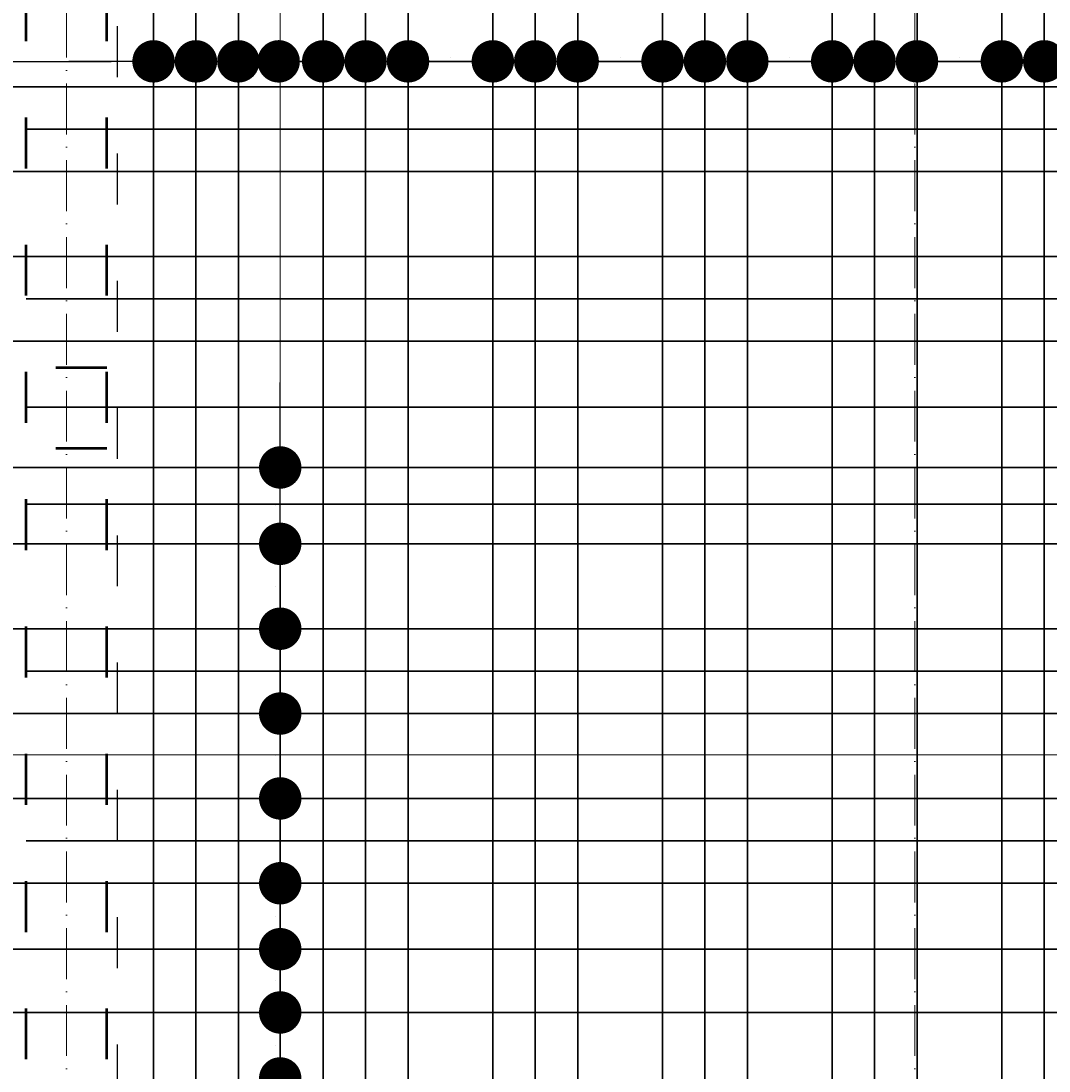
# Model space of a CAD drawing. Header units: millimetres. Extents: x 295948 to 312016, y 6878 to 18016.
# Tile 76 of 252: x 302030 to 302272, y 14424 to 14672. Entities that reach past the tile are written whole.
import ezdxf

# ---------------------------------------------------------------- set-up
doc = ezdxf.new("R2010")
doc.units = ezdxf.units.MM
doc.linetypes.add('ACAD_ISO03W100', pattern=[30, 12, -18])
doc.linetypes.add('ACAD_ISO10W100', pattern=[18, 12, -3, 0, -3])
for name, color, linetype, lineweight in [('konstrukcja wymiary', 1, 'Continuous', 13), ('osie', 5, 'ACAD_ISO10W100', 13), ('zbrojenie', 4, 'Continuous', 50), ('zbrojenie płyty', 141, 'Continuous', 35)]:
    doc.layers.add(name, color=color, linetype=linetype, lineweight=lineweight)
doc.layers.add('przerywane', color=6, linetype='ACAD_ISO03W100')
doc.styles.add('KONSTRUKCJA', font='romand.shx', dxfattribs={"oblique": 10})
doc.styles.get("Standard").update_dxf_attribs({"font": 'romand.shx', "oblique": 10})
doc.dimstyles.new('150', dxfattribs={"dimtxt": 10, "dimasz": 7, "dimexe": 1.25, "dimexo": 0.625, "dimgap": 3, "dimtad": 1, "dimdec": 0, "dimrnd": 0.5, "dimtxsty": 'KONSTRUKCJA', "dimblk": 'ARCHTICK', "dimcen": 2.5, "dimadec": 0, "dimazin": 0, "dimtfac": 1, "dimtdec": 0, "dimtix": 1, "dimtmove": 0, "dimatfit": 3, "dimfxl": 4, "dimfxlon": 1, "dimarcsym": 0})
doc.dimstyles.new('kropki', dxfattribs={"dimtxt": 0.001, "dimasz": 10, "dimexe": 1.25, "dimexo": 0.625, "dimgap": 1, "dimtad": 1, "dimtxsty": 'Standard', "dimblk": 'DOT', "dimcen": 2.5, "dimadec": 0, "dimazin": 0, "dimtfac": 1, "dimtmove": 0, "dimatfit": 3, "dimfxl": 1, "dimfxlon": 1, "dimarcsym": 0})

# ---------------------------------------------------------------- blocks, each defined once
blk = doc.blocks.new('_ArchTick')
at = {"color": 0, "linetype": 'ByBlock', "lineweight": 13, "const_width": 0.15}
blk.add_lwpolyline([(-0.5, -0.5), (0.5, 0.5)], dxfattribs=at)
blk = doc.blocks.new('*D107')
at = {"layer": 'Defpoints', "color": 0, "transparency": 16777216}
for p in [(302484.44, 14841.47), (301796.44, 14592.3), (302484.44, 14465.3)]:
    blk.add_point(p, dxfattribs=at)
at = {"layer": 'konstrukcja wymiary', "color": 0, "lineweight": -2, "transparency": 16777216}
for p, q in [((301796.44, 14837.47), (301796.44, 14842.72)), ((301796.44, 14841.47), (302484.44, 14841.47)), ((302484.44, 14837.47), (302484.44, 14842.72))]:
    blk.add_line(p, q, dxfattribs=at)
at = {"layer": 'konstrukcja wymiary', "color": 0, "lineweight": -2, "transparency": 16777216, "xscale": 7, "yscale": 7, "zscale": 7, "rotation": 180}
blk.add_blockref('_ArchTick', (301796.44, 14841.47), dxfattribs=at)
at = {"layer": 'konstrukcja wymiary', "color": 0, "lineweight": -2, "transparency": 16777216, "xscale": 7, "yscale": 7, "zscale": 7}
blk.add_blockref('_ArchTick', (302484.44, 14841.47), dxfattribs=at)
at = {"layer": 'konstrukcja wymiary', "color": 0, "transparency": 16777216, "insert": (302140.44, 14849.47), "char_height": 10, "attachment_point": 5, "style": 'KONSTRUKCJA'}
blk.add_mtext('688', dxfattribs=at)
blk = doc.blocks.new('_Dot')
at = {"color": 0, "linetype": 'ByBlock', "lineweight": -2}
blk.add_line((-0.5, 0), (-1, 0), dxfattribs=at)
at = {"color": 0, "linetype": 'ByBlock', "const_width": 0.5}
blk.add_lwpolyline([(-0.25, 0, 1), (0.25, 0, 1)], format="xyb", close=True, dxfattribs=at)
blk = doc.blocks.new('*D222')
at = {"layer": 'Defpoints', "color": 0, "transparency": 16777216}
for p in [(302090.81, 14422.3), (302100.94, 14422.3), (302100.94, 14402.3)]:
    blk.add_point(p, dxfattribs=at)
at = {"layer": 'konstrukcja wymiary', "color": 0, "lineweight": -2, "transparency": 16777216}
for p, q in [((302090.81, 14432.3), (302090.81, 14442.3)), ((302091.81, 14422.3), (302089.56, 14422.3)), ((302090.81, 14402.3), (302090.81, 14422.3)), ((302091.81, 14402.3), (302089.56, 14402.3)), ((302090.81, 14392.3), (302090.81, 14382.3))]:
    blk.add_line(p, q, dxfattribs=at)
at = {"layer": 'konstrukcja wymiary', "color": 0, "lineweight": -2, "transparency": 16777216, "xscale": 10, "yscale": 10, "zscale": 10}
for p, rotation in [((302090.81, 14422.3), 270), ((302090.81, 14402.3), 90)]:
    blk.add_blockref('_Dot', p, dxfattribs=dict(at, rotation=rotation))
at = {"layer": 'konstrukcja wymiary', "color": 0, "transparency": 16777216, "insert": (302089.81, 14412.3), "char_height": 0.001, "attachment_point": 5, "rotation": 90}
blk.add_mtext('20', dxfattribs=at)
blk = doc.blocks.new('*D223')
at = {"layer": 'Defpoints', "color": 0, "transparency": 16777216}
for p in [(302090.81, 14437.85), (302100.94, 14437.85), (302100.94, 14422.3)]:
    blk.add_point(p, dxfattribs=at)
at = {"layer": 'konstrukcja wymiary', "color": 0, "lineweight": -2, "transparency": 16777216}
for p, q in [((302090.81, 14447.85), (302090.81, 14457.85)), ((302091.81, 14437.85), (302089.56, 14437.85)), ((302090.81, 14422.3), (302090.81, 14437.85)), ((302091.81, 14422.3), (302089.56, 14422.3)), ((302090.81, 14412.3), (302090.81, 14402.3))]:
    blk.add_line(p, q, dxfattribs=at)
at = {"layer": 'konstrukcja wymiary', "color": 0, "lineweight": -2, "transparency": 16777216, "xscale": 10, "yscale": 10, "zscale": 10}
for p, rotation in [((302090.81, 14437.85), 270), ((302090.81, 14422.3), 90)]:
    blk.add_blockref('_Dot', p, dxfattribs=dict(at, rotation=rotation))
at = {"layer": 'konstrukcja wymiary', "color": 0, "transparency": 16777216, "insert": (302089.81, 14430.08), "char_height": 0.001, "attachment_point": 5, "rotation": 90}
blk.add_mtext('15,54', dxfattribs=at)
blk = doc.blocks.new('*D224')
at = {"layer": 'Defpoints', "color": 0, "transparency": 16777216}
for p in [(302090.81, 14452.76), (302100.94, 14452.76), (302100.94, 14437.85)]:
    blk.add_point(p, dxfattribs=at)
at = {"layer": 'konstrukcja wymiary', "color": 0, "lineweight": -2, "transparency": 16777216}
for p, q in [((302090.81, 14462.76), (302090.81, 14472.76)), ((302091.81, 14452.76), (302089.56, 14452.76)), ((302090.81, 14437.85), (302090.81, 14452.76)), ((302091.81, 14437.85), (302089.56, 14437.85)), ((302090.81, 14427.85), (302090.81, 14417.85))]:
    blk.add_line(p, q, dxfattribs=at)
at = {"layer": 'konstrukcja wymiary', "color": 0, "lineweight": -2, "transparency": 16777216, "xscale": 10, "yscale": 10, "zscale": 10}
for p, rotation in [((302090.81, 14452.76), 270), ((302090.81, 14437.85), 90)]:
    blk.add_blockref('_Dot', p, dxfattribs=dict(at, rotation=rotation))
at = {"layer": 'konstrukcja wymiary', "color": 0, "transparency": 16777216, "insert": (302089.81, 14445.3), "char_height": 0.001, "attachment_point": 5, "rotation": 90}
blk.add_mtext('14,91', dxfattribs=at)
blk = doc.blocks.new('*D225')
at = {"layer": 'Defpoints', "color": 0, "transparency": 16777216}
for p in [(302090.81, 14468.3), (302100.94, 14468.3), (302100.94, 14452.76)]:
    blk.add_point(p, dxfattribs=at)
at = {"layer": 'konstrukcja wymiary', "color": 0, "lineweight": -2, "transparency": 16777216}
for p, q in [((302090.81, 14478.3), (302090.81, 14488.3)), ((302091.81, 14468.3), (302089.56, 14468.3)), ((302090.81, 14452.76), (302090.81, 14468.3)), ((302091.81, 14452.76), (302089.56, 14452.76)), ((302090.81, 14442.76), (302090.81, 14432.76))]:
    blk.add_line(p, q, dxfattribs=at)
at = {"layer": 'konstrukcja wymiary', "color": 0, "lineweight": -2, "transparency": 16777216, "xscale": 10, "yscale": 10, "zscale": 10}
for p, rotation in [((302090.81, 14468.3), 270), ((302090.81, 14452.76), 90)]:
    blk.add_blockref('_Dot', p, dxfattribs=dict(at, rotation=rotation))
at = {"layer": 'konstrukcja wymiary', "color": 0, "transparency": 16777216, "insert": (302089.81, 14460.53), "char_height": 0.001, "attachment_point": 5, "rotation": 90}
blk.add_mtext('15,54', dxfattribs=at)
blk = doc.blocks.new('*D226')
at = {"layer": 'Defpoints', "color": 0, "transparency": 16777216}
for p in [(302090.81, 14488.3), (302100.94, 14488.3), (302100.94, 14468.3)]:
    blk.add_point(p, dxfattribs=at)
at = {"layer": 'konstrukcja wymiary', "color": 0, "lineweight": -2, "transparency": 16777216}
for p, q in [((302090.81, 14498.3), (302090.81, 14508.3)), ((302091.81, 14488.3), (302089.56, 14488.3)), ((302090.81, 14468.3), (302090.81, 14488.3)), ((302091.81, 14468.3), (302089.56, 14468.3)), ((302090.81, 14458.3), (302090.81, 14448.3))]:
    blk.add_line(p, q, dxfattribs=at)
at = {"layer": 'konstrukcja wymiary', "color": 0, "lineweight": -2, "transparency": 16777216, "xscale": 10, "yscale": 10, "zscale": 10}
for p, rotation in [((302090.81, 14488.3), 270), ((302090.81, 14468.3), 90)]:
    blk.add_blockref('_Dot', p, dxfattribs=dict(at, rotation=rotation))
at = {"layer": 'konstrukcja wymiary', "color": 0, "transparency": 16777216, "insert": (302089.81, 14478.3), "char_height": 0.001, "attachment_point": 5, "rotation": 90}
blk.add_mtext('20', dxfattribs=at)
blk = doc.blocks.new('*D227')
at = {"layer": 'Defpoints', "color": 0, "transparency": 16777216}
for p in [(302090.81, 14508.3), (302100.94, 14508.3), (302100.94, 14488.3)]:
    blk.add_point(p, dxfattribs=at)
at = {"layer": 'konstrukcja wymiary', "color": 0, "lineweight": -2, "transparency": 16777216}
for p, q in [((302090.81, 14518.3), (302090.81, 14528.3)), ((302091.81, 14508.3), (302089.56, 14508.3)), ((302090.81, 14488.3), (302090.81, 14508.3)), ((302091.81, 14488.3), (302089.56, 14488.3)), ((302090.81, 14478.3), (302090.81, 14468.3))]:
    blk.add_line(p, q, dxfattribs=at)
at = {"layer": 'konstrukcja wymiary', "color": 0, "lineweight": -2, "transparency": 16777216, "xscale": 10, "yscale": 10, "zscale": 10}
for p, rotation in [((302090.81, 14508.3), 270), ((302090.81, 14488.3), 90)]:
    blk.add_blockref('_Dot', p, dxfattribs=dict(at, rotation=rotation))
at = {"layer": 'konstrukcja wymiary', "color": 0, "transparency": 16777216, "insert": (302089.81, 14498.3), "char_height": 0.001, "attachment_point": 5, "rotation": 90}
blk.add_mtext('20', dxfattribs=at)
blk = doc.blocks.new('*D228')
at = {"layer": 'Defpoints', "color": 0, "transparency": 16777216}
for p in [(302090.81, 14528.3), (302100.94, 14528.3), (302100.94, 14508.3)]:
    blk.add_point(p, dxfattribs=at)
at = {"layer": 'konstrukcja wymiary', "color": 0, "lineweight": -2, "transparency": 16777216}
for p, q in [((302090.81, 14538.3), (302090.81, 14548.3)), ((302091.81, 14528.3), (302089.56, 14528.3)), ((302090.81, 14508.3), (302090.81, 14528.3)), ((302091.81, 14508.3), (302089.56, 14508.3)), ((302090.81, 14498.3), (302090.81, 14488.3))]:
    blk.add_line(p, q, dxfattribs=at)
at = {"layer": 'konstrukcja wymiary', "color": 0, "lineweight": -2, "transparency": 16777216, "xscale": 10, "yscale": 10, "zscale": 10}
for p, rotation in [((302090.81, 14528.3), 270), ((302090.81, 14508.3), 90)]:
    blk.add_blockref('_Dot', p, dxfattribs=dict(at, rotation=rotation))
at = {"layer": 'konstrukcja wymiary', "color": 0, "transparency": 16777216, "insert": (302089.81, 14518.3), "char_height": 0.001, "attachment_point": 5, "rotation": 90}
blk.add_mtext('20', dxfattribs=at)
blk = doc.blocks.new('*D229')
at = {"layer": 'Defpoints', "color": 0, "transparency": 16777216}
for p in [(302090.81, 14548.3), (302100.94, 14548.3), (302100.94, 14528.3)]:
    blk.add_point(p, dxfattribs=at)
at = {"layer": 'konstrukcja wymiary', "color": 0, "lineweight": -2, "transparency": 16777216}
for p, q in [((302090.81, 14558.3), (302090.81, 14568.3)), ((302091.81, 14548.3), (302089.56, 14548.3)), ((302090.81, 14528.3), (302090.81, 14548.3)), ((302091.81, 14528.3), (302089.56, 14528.3)), ((302090.81, 14518.3), (302090.81, 14508.3))]:
    blk.add_line(p, q, dxfattribs=at)
at = {"layer": 'konstrukcja wymiary', "color": 0, "lineweight": -2, "transparency": 16777216, "xscale": 10, "yscale": 10, "zscale": 10}
for p, rotation in [((302090.81, 14548.3), 270), ((302090.81, 14528.3), 90)]:
    blk.add_blockref('_Dot', p, dxfattribs=dict(at, rotation=rotation))
at = {"layer": 'konstrukcja wymiary', "color": 0, "transparency": 16777216, "insert": (302089.81, 14538.3), "char_height": 0.001, "attachment_point": 5, "rotation": 90}
blk.add_mtext('20', dxfattribs=at)
blk = doc.blocks.new('*D230')
at = {"layer": 'Defpoints', "color": 0, "transparency": 16777216}
for p in [(302090.81, 14566.3), (302100.94, 14566.3), (302100.94, 14548.3)]:
    blk.add_point(p, dxfattribs=at)
at = {"layer": 'konstrukcja wymiary', "color": 0, "lineweight": -2, "transparency": 16777216}
for p, q in [((302090.81, 14576.3), (302090.81, 14586.3)), ((302091.81, 14566.3), (302089.56, 14566.3)), ((302090.81, 14548.3), (302090.81, 14566.3)), ((302091.81, 14548.3), (302089.56, 14548.3)), ((302090.81, 14538.3), (302090.81, 14528.3))]:
    blk.add_line(p, q, dxfattribs=at)
at = {"layer": 'konstrukcja wymiary', "color": 0, "lineweight": -2, "transparency": 16777216, "xscale": 10, "yscale": 10, "zscale": 10}
for p, rotation in [((302090.81, 14566.3), 270), ((302090.81, 14548.3), 90)]:
    blk.add_blockref('_Dot', p, dxfattribs=dict(at, rotation=rotation))
at = {"layer": 'konstrukcja wymiary', "color": 0, "transparency": 16777216, "insert": (302089.81, 14557.3), "char_height": 0.001, "attachment_point": 5, "rotation": 90}
blk.add_mtext('18', dxfattribs=at)
blk = doc.blocks.new('*D277')
at = {"layer": 'Defpoints', "color": 0, "transparency": 16777216}
for p in [(302060.94, 14662.02), (301500.94, 14648.3), (302060.94, 14580.53)]:
    blk.add_point(p, dxfattribs=at)
at = {"layer": 'konstrukcja wymiary', "color": 0, "lineweight": -2, "transparency": 16777216}
for p, q in [((301500.94, 14661.02), (301500.94, 14663.27)), ((302060.94, 14661.02), (302060.94, 14663.27)), ((301510.94, 14662.02), (302050.94, 14662.02))]:
    blk.add_line(p, q, dxfattribs=at)
at = {"layer": 'konstrukcja wymiary', "color": 0, "lineweight": -2, "transparency": 16777216, "xscale": 10, "yscale": 10, "zscale": 10, "rotation": 180}
blk.add_blockref('_Dot', (301500.94, 14662.02), dxfattribs=at)
at = {"layer": 'konstrukcja wymiary', "color": 0, "lineweight": -2, "transparency": 16777216, "xscale": 10, "yscale": 10, "zscale": 10}
blk.add_blockref('_Dot', (302060.94, 14662.02), dxfattribs=at)
at = {"layer": 'konstrukcja wymiary', "color": 0, "transparency": 16777216, "insert": (301780.94, 14663.02), "char_height": 0.001, "attachment_point": 5}
blk.add_mtext('560', dxfattribs=at)
blk = doc.blocks.new('*D278')
at = {"layer": 'Defpoints', "color": 0, "transparency": 16777216}
for p in [(302070.94, 14662.02), (302060.94, 14580.53), (302070.94, 14580.53)]:
    blk.add_point(p, dxfattribs=at)
at = {"layer": 'konstrukcja wymiary', "color": 0, "lineweight": -2, "transparency": 16777216}
for p, q in [((302060.94, 14661.02), (302060.94, 14663.27)), ((302070.94, 14661.02), (302070.94, 14663.27)), ((302050.94, 14662.02), (302040.94, 14662.02)), ((302060.94, 14662.02), (302070.94, 14662.02)), ((302080.94, 14662.02), (302090.94, 14662.02))]:
    blk.add_line(p, q, dxfattribs=at)
at = {"layer": 'konstrukcja wymiary', "color": 0, "lineweight": -2, "transparency": 16777216, "xscale": 10, "yscale": 10, "zscale": 10}
blk.add_blockref('_Dot', (302060.94, 14662.02), dxfattribs=at)
at = {"layer": 'konstrukcja wymiary', "color": 0, "lineweight": -2, "transparency": 16777216, "xscale": 10, "yscale": 10, "zscale": 10, "rotation": 180}
blk.add_blockref('_Dot', (302070.94, 14662.02), dxfattribs=at)
at = {"layer": 'konstrukcja wymiary', "color": 0, "transparency": 16777216, "insert": (302065.94, 14663.02), "char_height": 0.001, "attachment_point": 5}
blk.add_mtext('10', dxfattribs=at)
blk = doc.blocks.new('*D279')
at = {"layer": 'Defpoints', "color": 0, "transparency": 16777216}
for p in [(302080.94, 14662.02), (302070.94, 14580.53), (302080.94, 14580.53)]:
    blk.add_point(p, dxfattribs=at)
at = {"layer": 'konstrukcja wymiary', "color": 0, "lineweight": -2, "transparency": 16777216}
for p, q in [((302070.94, 14661.02), (302070.94, 14663.27)), ((302080.94, 14661.02), (302080.94, 14663.27)), ((302060.94, 14662.02), (302050.94, 14662.02)), ((302070.94, 14662.02), (302080.94, 14662.02)), ((302090.94, 14662.02), (302100.94, 14662.02))]:
    blk.add_line(p, q, dxfattribs=at)
at = {"layer": 'konstrukcja wymiary', "color": 0, "lineweight": -2, "transparency": 16777216, "xscale": 10, "yscale": 10, "zscale": 10}
blk.add_blockref('_Dot', (302070.94, 14662.02), dxfattribs=at)
at = {"layer": 'konstrukcja wymiary', "color": 0, "lineweight": -2, "transparency": 16777216, "xscale": 10, "yscale": 10, "zscale": 10, "rotation": 180}
blk.add_blockref('_Dot', (302080.94, 14662.02), dxfattribs=at)
at = {"layer": 'konstrukcja wymiary', "color": 0, "transparency": 16777216, "insert": (302075.94, 14663.02), "char_height": 0.001, "attachment_point": 5}
blk.add_mtext('10', dxfattribs=at)
blk = doc.blocks.new('*D280')
at = {"layer": 'Defpoints', "color": 0, "transparency": 16777216}
for p in [(302100.94, 14662.02), (302100.94, 14636.05), (302080.94, 14580.53)]:
    blk.add_point(p, dxfattribs=at)
at = {"layer": 'konstrukcja wymiary', "color": 0, "lineweight": -2, "transparency": 16777216}
for p, q in [((302080.94, 14661.02), (302080.94, 14663.27)), ((302100.94, 14661.02), (302100.94, 14663.27)), ((302070.94, 14662.02), (302060.94, 14662.02)), ((302080.94, 14662.02), (302100.94, 14662.02)), ((302110.94, 14662.02), (302120.94, 14662.02))]:
    blk.add_line(p, q, dxfattribs=at)
at = {"layer": 'konstrukcja wymiary', "color": 0, "lineweight": -2, "transparency": 16777216, "xscale": 10, "yscale": 10, "zscale": 10}
blk.add_blockref('_Dot', (302080.94, 14662.02), dxfattribs=at)
at = {"layer": 'konstrukcja wymiary', "color": 0, "lineweight": -2, "transparency": 16777216, "xscale": 10, "yscale": 10, "zscale": 10, "rotation": 180}
blk.add_blockref('_Dot', (302100.94, 14662.02), dxfattribs=at)
at = {"layer": 'konstrukcja wymiary', "color": 0, "transparency": 16777216, "insert": (302090.94, 14663.02), "char_height": 0.001, "attachment_point": 5}
blk.add_mtext('20', dxfattribs=at)
blk = doc.blocks.new('*D281')
at = {"layer": 'Defpoints', "color": 0, "transparency": 16777216}
for p in [(302110.94, 14662.02), (302100.94, 14636.05), (302110.94, 14636.05)]:
    blk.add_point(p, dxfattribs=at)
at = {"layer": 'konstrukcja wymiary', "color": 0, "lineweight": -2, "transparency": 16777216}
for p, q in [((302100.94, 14661.02), (302100.94, 14663.27)), ((302110.94, 14661.02), (302110.94, 14663.27)), ((302090.94, 14662.02), (302080.94, 14662.02)), ((302100.94, 14662.02), (302110.94, 14662.02)), ((302120.94, 14662.02), (302130.94, 14662.02))]:
    blk.add_line(p, q, dxfattribs=at)
at = {"layer": 'konstrukcja wymiary', "color": 0, "lineweight": -2, "transparency": 16777216, "xscale": 10, "yscale": 10, "zscale": 10}
blk.add_blockref('_Dot', (302100.94, 14662.02), dxfattribs=at)
at = {"layer": 'konstrukcja wymiary', "color": 0, "lineweight": -2, "transparency": 16777216, "xscale": 10, "yscale": 10, "zscale": 10, "rotation": 180}
blk.add_blockref('_Dot', (302110.94, 14662.02), dxfattribs=at)
at = {"layer": 'konstrukcja wymiary', "color": 0, "transparency": 16777216, "insert": (302105.94, 14663.02), "char_height": 0.001, "attachment_point": 5}
blk.add_mtext('10', dxfattribs=at)
blk = doc.blocks.new('*D282')
at = {"layer": 'Defpoints', "color": 0, "transparency": 16777216}
for p in [(302120.94, 14662.02), (302110.94, 14636.05), (302120.94, 14636.05)]:
    blk.add_point(p, dxfattribs=at)
at = {"layer": 'konstrukcja wymiary', "color": 0, "lineweight": -2, "transparency": 16777216}
for p, q in [((302110.94, 14661.02), (302110.94, 14663.27)), ((302120.94, 14661.02), (302120.94, 14663.27)), ((302100.94, 14662.02), (302090.94, 14662.02)), ((302110.94, 14662.02), (302120.94, 14662.02)), ((302130.94, 14662.02), (302140.94, 14662.02))]:
    blk.add_line(p, q, dxfattribs=at)
at = {"layer": 'konstrukcja wymiary', "color": 0, "lineweight": -2, "transparency": 16777216, "xscale": 10, "yscale": 10, "zscale": 10}
blk.add_blockref('_Dot', (302110.94, 14662.02), dxfattribs=at)
at = {"layer": 'konstrukcja wymiary', "color": 0, "lineweight": -2, "transparency": 16777216, "xscale": 10, "yscale": 10, "zscale": 10, "rotation": 180}
blk.add_blockref('_Dot', (302120.94, 14662.02), dxfattribs=at)
at = {"layer": 'konstrukcja wymiary', "color": 0, "transparency": 16777216, "insert": (302115.94, 14663.02), "char_height": 0.001, "attachment_point": 5}
blk.add_mtext('10', dxfattribs=at)
blk = doc.blocks.new('*D283')
at = {"layer": 'Defpoints', "color": 0, "transparency": 16777216}
for p in [(302140.94, 14662.02), (302120.94, 14636.05), (302140.94, 14636.05)]:
    blk.add_point(p, dxfattribs=at)
at = {"layer": 'konstrukcja wymiary', "color": 0, "lineweight": -2, "transparency": 16777216}
for p, q in [((302120.94, 14661.02), (302120.94, 14663.27)), ((302140.94, 14661.02), (302140.94, 14663.27)), ((302110.94, 14662.02), (302100.94, 14662.02)), ((302120.94, 14662.02), (302140.94, 14662.02)), ((302150.94, 14662.02), (302160.94, 14662.02))]:
    blk.add_line(p, q, dxfattribs=at)
at = {"layer": 'konstrukcja wymiary', "color": 0, "lineweight": -2, "transparency": 16777216, "xscale": 10, "yscale": 10, "zscale": 10}
blk.add_blockref('_Dot', (302120.94, 14662.02), dxfattribs=at)
at = {"layer": 'konstrukcja wymiary', "color": 0, "lineweight": -2, "transparency": 16777216, "xscale": 10, "yscale": 10, "zscale": 10, "rotation": 180}
blk.add_blockref('_Dot', (302140.94, 14662.02), dxfattribs=at)
at = {"layer": 'konstrukcja wymiary', "color": 0, "transparency": 16777216, "insert": (302130.94, 14663.02), "char_height": 0.001, "attachment_point": 5}
blk.add_mtext('20', dxfattribs=at)
blk = doc.blocks.new('*D284')
at = {"layer": 'Defpoints', "color": 0, "transparency": 16777216}
for p in [(302150.94, 14662.02), (302140.94, 14636.05), (302150.94, 14636.05)]:
    blk.add_point(p, dxfattribs=at)
at = {"layer": 'konstrukcja wymiary', "color": 0, "lineweight": -2, "transparency": 16777216}
for p, q in [((302140.94, 14661.02), (302140.94, 14663.27)), ((302150.94, 14661.02), (302150.94, 14663.27)), ((302130.94, 14662.02), (302120.94, 14662.02)), ((302140.94, 14662.02), (302150.94, 14662.02)), ((302160.94, 14662.02), (302170.94, 14662.02))]:
    blk.add_line(p, q, dxfattribs=at)
at = {"layer": 'konstrukcja wymiary', "color": 0, "lineweight": -2, "transparency": 16777216, "xscale": 10, "yscale": 10, "zscale": 10}
blk.add_blockref('_Dot', (302140.94, 14662.02), dxfattribs=at)
at = {"layer": 'konstrukcja wymiary', "color": 0, "lineweight": -2, "transparency": 16777216, "xscale": 10, "yscale": 10, "zscale": 10, "rotation": 180}
blk.add_blockref('_Dot', (302150.94, 14662.02), dxfattribs=at)
at = {"layer": 'konstrukcja wymiary', "color": 0, "transparency": 16777216, "insert": (302145.94, 14663.02), "char_height": 0.001, "attachment_point": 5}
blk.add_mtext('10', dxfattribs=at)
blk = doc.blocks.new('*D285')
at = {"layer": 'Defpoints', "color": 0, "transparency": 16777216}
for p in [(302160.94, 14662.02), (302150.94, 14636.05), (302160.94, 14636.05)]:
    blk.add_point(p, dxfattribs=at)
at = {"layer": 'konstrukcja wymiary', "color": 0, "lineweight": -2, "transparency": 16777216}
for p, q in [((302150.94, 14661.02), (302150.94, 14663.27)), ((302160.94, 14661.02), (302160.94, 14663.27)), ((302140.94, 14662.02), (302130.94, 14662.02)), ((302150.94, 14662.02), (302160.94, 14662.02)), ((302170.94, 14662.02), (302180.94, 14662.02))]:
    blk.add_line(p, q, dxfattribs=at)
at = {"layer": 'konstrukcja wymiary', "color": 0, "lineweight": -2, "transparency": 16777216, "xscale": 10, "yscale": 10, "zscale": 10}
blk.add_blockref('_Dot', (302150.94, 14662.02), dxfattribs=at)
at = {"layer": 'konstrukcja wymiary', "color": 0, "lineweight": -2, "transparency": 16777216, "xscale": 10, "yscale": 10, "zscale": 10, "rotation": 180}
blk.add_blockref('_Dot', (302160.94, 14662.02), dxfattribs=at)
at = {"layer": 'konstrukcja wymiary', "color": 0, "transparency": 16777216, "insert": (302155.94, 14663.02), "char_height": 0.001, "attachment_point": 5}
blk.add_mtext('10', dxfattribs=at)
blk = doc.blocks.new('*D286')
at = {"layer": 'Defpoints', "color": 0, "transparency": 16777216}
for p in [(302180.94, 14662.02), (302160.94, 14636.05), (302180.94, 14636.05)]:
    blk.add_point(p, dxfattribs=at)
at = {"layer": 'konstrukcja wymiary', "color": 0, "lineweight": -2, "transparency": 16777216}
for p, q in [((302160.94, 14661.02), (302160.94, 14663.27)), ((302180.94, 14661.02), (302180.94, 14663.27)), ((302150.94, 14662.02), (302140.94, 14662.02)), ((302160.94, 14662.02), (302180.94, 14662.02)), ((302190.94, 14662.02), (302200.94, 14662.02))]:
    blk.add_line(p, q, dxfattribs=at)
at = {"layer": 'konstrukcja wymiary', "color": 0, "lineweight": -2, "transparency": 16777216, "xscale": 10, "yscale": 10, "zscale": 10}
blk.add_blockref('_Dot', (302160.94, 14662.02), dxfattribs=at)
at = {"layer": 'konstrukcja wymiary', "color": 0, "lineweight": -2, "transparency": 16777216, "xscale": 10, "yscale": 10, "zscale": 10, "rotation": 180}
blk.add_blockref('_Dot', (302180.94, 14662.02), dxfattribs=at)
at = {"layer": 'konstrukcja wymiary', "color": 0, "transparency": 16777216, "insert": (302170.94, 14663.02), "char_height": 0.001, "attachment_point": 5}
blk.add_mtext('20', dxfattribs=at)
blk = doc.blocks.new('*D287')
at = {"layer": 'Defpoints', "color": 0, "transparency": 16777216}
for p in [(302190.94, 14662.02), (302180.94, 14636.05), (302190.94, 14636.05)]:
    blk.add_point(p, dxfattribs=at)
at = {"layer": 'konstrukcja wymiary', "color": 0, "lineweight": -2, "transparency": 16777216}
for p, q in [((302180.94, 14661.02), (302180.94, 14663.27)), ((302190.94, 14661.02), (302190.94, 14663.27)), ((302170.94, 14662.02), (302160.94, 14662.02)), ((302180.94, 14662.02), (302190.94, 14662.02)), ((302200.94, 14662.02), (302210.94, 14662.02))]:
    blk.add_line(p, q, dxfattribs=at)
at = {"layer": 'konstrukcja wymiary', "color": 0, "lineweight": -2, "transparency": 16777216, "xscale": 10, "yscale": 10, "zscale": 10}
blk.add_blockref('_Dot', (302180.94, 14662.02), dxfattribs=at)
at = {"layer": 'konstrukcja wymiary', "color": 0, "lineweight": -2, "transparency": 16777216, "xscale": 10, "yscale": 10, "zscale": 10, "rotation": 180}
blk.add_blockref('_Dot', (302190.94, 14662.02), dxfattribs=at)
at = {"layer": 'konstrukcja wymiary', "color": 0, "transparency": 16777216, "insert": (302185.94, 14663.02), "char_height": 0.001, "attachment_point": 5}
blk.add_mtext('10', dxfattribs=at)
blk = doc.blocks.new('*D288')
at = {"layer": 'Defpoints', "color": 0, "transparency": 16777216}
for p in [(302200.94, 14662.02), (302190.94, 14636.05), (302200.94, 14636.05)]:
    blk.add_point(p, dxfattribs=at)
at = {"layer": 'konstrukcja wymiary', "color": 0, "lineweight": -2, "transparency": 16777216}
for p, q in [((302190.94, 14661.02), (302190.94, 14663.27)), ((302200.94, 14661.02), (302200.94, 14663.27)), ((302180.94, 14662.02), (302170.94, 14662.02)), ((302190.94, 14662.02), (302200.94, 14662.02)), ((302210.94, 14662.02), (302220.94, 14662.02))]:
    blk.add_line(p, q, dxfattribs=at)
at = {"layer": 'konstrukcja wymiary', "color": 0, "lineweight": -2, "transparency": 16777216, "xscale": 10, "yscale": 10, "zscale": 10}
blk.add_blockref('_Dot', (302190.94, 14662.02), dxfattribs=at)
at = {"layer": 'konstrukcja wymiary', "color": 0, "lineweight": -2, "transparency": 16777216, "xscale": 10, "yscale": 10, "zscale": 10, "rotation": 180}
blk.add_blockref('_Dot', (302200.94, 14662.02), dxfattribs=at)
at = {"layer": 'konstrukcja wymiary', "color": 0, "transparency": 16777216, "insert": (302195.94, 14663.02), "char_height": 0.001, "attachment_point": 5}
blk.add_mtext('10', dxfattribs=at)
blk = doc.blocks.new('*D289')
at = {"layer": 'Defpoints', "color": 0, "transparency": 16777216}
for p in [(302220.94, 14662.02), (302200.94, 14636.05), (302220.94, 14636.05)]:
    blk.add_point(p, dxfattribs=at)
at = {"layer": 'konstrukcja wymiary', "color": 0, "lineweight": -2, "transparency": 16777216}
for p, q in [((302200.94, 14661.02), (302200.94, 14663.27)), ((302220.94, 14661.02), (302220.94, 14663.27)), ((302190.94, 14662.02), (302180.94, 14662.02)), ((302200.94, 14662.02), (302220.94, 14662.02)), ((302230.94, 14662.02), (302240.94, 14662.02))]:
    blk.add_line(p, q, dxfattribs=at)
at = {"layer": 'konstrukcja wymiary', "color": 0, "lineweight": -2, "transparency": 16777216, "xscale": 10, "yscale": 10, "zscale": 10}
blk.add_blockref('_Dot', (302200.94, 14662.02), dxfattribs=at)
at = {"layer": 'konstrukcja wymiary', "color": 0, "lineweight": -2, "transparency": 16777216, "xscale": 10, "yscale": 10, "zscale": 10, "rotation": 180}
blk.add_blockref('_Dot', (302220.94, 14662.02), dxfattribs=at)
at = {"layer": 'konstrukcja wymiary', "color": 0, "transparency": 16777216, "insert": (302210.94, 14663.02), "char_height": 0.001, "attachment_point": 5}
blk.add_mtext('20', dxfattribs=at)
blk = doc.blocks.new('*D290')
at = {"layer": 'Defpoints', "color": 0, "transparency": 16777216}
for p in [(302230.94, 14662.02), (302220.94, 14636.05), (302230.94, 14636.05)]:
    blk.add_point(p, dxfattribs=at)
at = {"layer": 'konstrukcja wymiary', "color": 0, "lineweight": -2, "transparency": 16777216}
for p, q in [((302220.94, 14661.02), (302220.94, 14663.27)), ((302230.94, 14661.02), (302230.94, 14663.27)), ((302210.94, 14662.02), (302200.94, 14662.02)), ((302220.94, 14662.02), (302230.94, 14662.02)), ((302240.94, 14662.02), (302250.94, 14662.02))]:
    blk.add_line(p, q, dxfattribs=at)
at = {"layer": 'konstrukcja wymiary', "color": 0, "lineweight": -2, "transparency": 16777216, "xscale": 10, "yscale": 10, "zscale": 10}
blk.add_blockref('_Dot', (302220.94, 14662.02), dxfattribs=at)
at = {"layer": 'konstrukcja wymiary', "color": 0, "lineweight": -2, "transparency": 16777216, "xscale": 10, "yscale": 10, "zscale": 10, "rotation": 180}
blk.add_blockref('_Dot', (302230.94, 14662.02), dxfattribs=at)
at = {"layer": 'konstrukcja wymiary', "color": 0, "transparency": 16777216, "insert": (302225.94, 14663.02), "char_height": 0.001, "attachment_point": 5}
blk.add_mtext('10', dxfattribs=at)
blk = doc.blocks.new('*D291')
at = {"layer": 'Defpoints', "color": 0, "transparency": 16777216}
for p in [(302240.94, 14662.02), (302230.94, 14636.05), (302240.94, 14636.05)]:
    blk.add_point(p, dxfattribs=at)
at = {"layer": 'konstrukcja wymiary', "color": 0, "lineweight": -2, "transparency": 16777216}
for p, q in [((302230.94, 14661.02), (302230.94, 14663.27)), ((302240.94, 14661.02), (302240.94, 14663.27)), ((302220.94, 14662.02), (302210.94, 14662.02)), ((302230.94, 14662.02), (302240.94, 14662.02)), ((302250.94, 14662.02), (302260.94, 14662.02))]:
    blk.add_line(p, q, dxfattribs=at)
at = {"layer": 'konstrukcja wymiary', "color": 0, "lineweight": -2, "transparency": 16777216, "xscale": 10, "yscale": 10, "zscale": 10}
blk.add_blockref('_Dot', (302230.94, 14662.02), dxfattribs=at)
at = {"layer": 'konstrukcja wymiary', "color": 0, "lineweight": -2, "transparency": 16777216, "xscale": 10, "yscale": 10, "zscale": 10, "rotation": 180}
blk.add_blockref('_Dot', (302240.94, 14662.02), dxfattribs=at)
at = {"layer": 'konstrukcja wymiary', "color": 0, "transparency": 16777216, "insert": (302235.94, 14663.02), "char_height": 0.001, "attachment_point": 5}
blk.add_mtext('10', dxfattribs=at)
blk = doc.blocks.new('*D292')
at = {"layer": 'Defpoints', "color": 0, "transparency": 16777216}
for p in [(302260.94, 14662.02), (302240.94, 14636.05), (302260.94, 14636.05)]:
    blk.add_point(p, dxfattribs=at)
at = {"layer": 'konstrukcja wymiary', "color": 0, "lineweight": -2, "transparency": 16777216}
for p, q in [((302240.94, 14661.02), (302240.94, 14663.27)), ((302260.94, 14661.02), (302260.94, 14663.27)), ((302230.94, 14662.02), (302220.94, 14662.02)), ((302240.94, 14662.02), (302260.94, 14662.02)), ((302270.94, 14662.02), (302280.94, 14662.02))]:
    blk.add_line(p, q, dxfattribs=at)
at = {"layer": 'konstrukcja wymiary', "color": 0, "lineweight": -2, "transparency": 16777216, "xscale": 10, "yscale": 10, "zscale": 10}
blk.add_blockref('_Dot', (302240.94, 14662.02), dxfattribs=at)
at = {"layer": 'konstrukcja wymiary', "color": 0, "lineweight": -2, "transparency": 16777216, "xscale": 10, "yscale": 10, "zscale": 10, "rotation": 180}
blk.add_blockref('_Dot', (302260.94, 14662.02), dxfattribs=at)
at = {"layer": 'konstrukcja wymiary', "color": 0, "transparency": 16777216, "insert": (302250.94, 14663.02), "char_height": 0.001, "attachment_point": 5}
blk.add_mtext('20', dxfattribs=at)
blk = doc.blocks.new('*D293')
at = {"layer": 'Defpoints', "color": 0, "transparency": 16777216}
for p in [(302270.94, 14662.02), (302260.94, 14636.05), (302270.94, 14636.05)]:
    blk.add_point(p, dxfattribs=at)
at = {"layer": 'konstrukcja wymiary', "color": 0, "lineweight": -2, "transparency": 16777216}
for p, q in [((302260.94, 14661.02), (302260.94, 14663.27)), ((302270.94, 14661.02), (302270.94, 14663.27)), ((302250.94, 14662.02), (302240.94, 14662.02)), ((302260.94, 14662.02), (302270.94, 14662.02)), ((302280.94, 14662.02), (302290.94, 14662.02))]:
    blk.add_line(p, q, dxfattribs=at)
at = {"layer": 'konstrukcja wymiary', "color": 0, "lineweight": -2, "transparency": 16777216, "xscale": 10, "yscale": 10, "zscale": 10}
blk.add_blockref('_Dot', (302260.94, 14662.02), dxfattribs=at)
at = {"layer": 'konstrukcja wymiary', "color": 0, "lineweight": -2, "transparency": 16777216, "xscale": 10, "yscale": 10, "zscale": 10, "rotation": 180}
blk.add_blockref('_Dot', (302270.94, 14662.02), dxfattribs=at)
at = {"layer": 'konstrukcja wymiary', "color": 0, "transparency": 16777216, "insert": (302265.94, 14663.02), "char_height": 0.001, "attachment_point": 5}
blk.add_mtext('10', dxfattribs=at)
blk = doc.blocks.new('*D294')
at = {"layer": 'Defpoints', "color": 0, "transparency": 16777216}
for p in [(302280.94, 14662.02), (302090.44, 14636.05), (302280.94, 14636.05)]:
    blk.add_point(p, dxfattribs=at)
at = {"layer": 'konstrukcja wymiary', "color": 0, "lineweight": -2, "transparency": 16777216}
for p, q in [((302090.44, 14661.02), (302090.44, 14663.27)), ((302280.94, 14661.02), (302280.94, 14663.27)), ((302100.44, 14662.02), (302270.94, 14662.02))]:
    blk.add_line(p, q, dxfattribs=at)
at = {"layer": 'konstrukcja wymiary', "color": 0, "lineweight": -2, "transparency": 16777216, "xscale": 10, "yscale": 10, "zscale": 10, "rotation": 180}
blk.add_blockref('_Dot', (302090.44, 14662.02), dxfattribs=at)
at = {"layer": 'konstrukcja wymiary', "color": 0, "lineweight": -2, "transparency": 16777216, "xscale": 10, "yscale": 10, "zscale": 10}
blk.add_blockref('_Dot', (302280.94, 14662.02), dxfattribs=at)
at = {"layer": 'konstrukcja wymiary', "color": 0, "transparency": 16777216, "insert": (302185.69, 14663.02), "char_height": 0.001, "attachment_point": 5}
blk.add_mtext('190,5', dxfattribs=at)
blk = doc.blocks.new('*D295')
at = {"layer": 'Defpoints', "color": 0, "transparency": 16777216}
for p in [(302300.94, 14662.02), (302280.94, 14636.05), (302300.94, 14636.05)]:
    blk.add_point(p, dxfattribs=at)
at = {"layer": 'konstrukcja wymiary', "color": 0, "lineweight": -2, "transparency": 16777216}
for p, q in [((302280.94, 14661.02), (302280.94, 14663.27)), ((302300.94, 14661.02), (302300.94, 14663.27)), ((302270.94, 14662.02), (302260.94, 14662.02)), ((302280.94, 14662.02), (302300.94, 14662.02)), ((302310.94, 14662.02), (302320.94, 14662.02))]:
    blk.add_line(p, q, dxfattribs=at)
at = {"layer": 'konstrukcja wymiary', "color": 0, "lineweight": -2, "transparency": 16777216, "xscale": 10, "yscale": 10, "zscale": 10}
blk.add_blockref('_Dot', (302280.94, 14662.02), dxfattribs=at)
at = {"layer": 'konstrukcja wymiary', "color": 0, "lineweight": -2, "transparency": 16777216, "xscale": 10, "yscale": 10, "zscale": 10, "rotation": 180}
blk.add_blockref('_Dot', (302300.94, 14662.02), dxfattribs=at)
at = {"layer": 'konstrukcja wymiary', "color": 0, "transparency": 16777216, "insert": (302290.94, 14663.02), "char_height": 0.001, "attachment_point": 5}
blk.add_mtext('20', dxfattribs=at)

msp = doc.modelspace()

# ---------------------------------------------------------------- linework, layer by layer
at = {"layer": 'konstrukcja wymiary'}
for p, q in [((302090.812, 14538.305), (302090.812, 14803.794)), ((302508.826, 14498.572), (301719.915, 14498.572))]:
    msp.add_line(p, q, dxfattribs=at)
at = {"layer": 'osie'}
for p, q in [((302040.44, 14946.397), (302040.44, 14048.413)), ((302240.44, 14946.397), (302240.44, 14048.413))]:
    msp.add_line(p, q, dxfattribs=at)
at = {"layer": 'przerywane'}
msp.add_line((302052.44, 14148.305), (302052.44, 14759.305), dxfattribs=at)
at = {"layer": 'zbrojenie', "linetype": 'ACAD_ISO03W100'}
for p, q in [((302030.94, 14126.805), (302030.94, 14780.805)), ((302049.94, 14126.805), (302049.94, 14780.805)), ((302049.94, 14589.805), (301798.94, 14589.805)), ((302049.94, 14570.805), (301798.94, 14570.805))]:
    msp.add_line(p, q, dxfattribs=at)
at = {"layer": 'zbrojenie płyty'}
for p, q in [((302060.94, 14126.805), (302060.94, 14780.805)), ((302070.94, 14126.805), (302070.94, 14780.805)), ((302080.94, 14126.805), (302080.94, 14780.805)), ((302100.94, 14126.805), (302100.94, 14780.805)), ((302110.94, 14126.805), (302110.94, 14780.805)), ((302120.94, 14126.805), (302120.94, 14780.805)), ((302140.94, 14126.805), (302140.94, 14780.805)), ((302150.94, 14126.805), (302150.94, 14780.805)), ((302160.94, 14126.805), (302160.94, 14780.805)), ((302180.94, 14126.805), (302180.94, 14780.805)), ((302190.94, 14126.805), (302190.94, 14780.805)), ((302200.94, 14126.805), (302200.94, 14780.805)), ((302220.94, 14126.805), (302220.94, 14780.805)), ((302230.94, 14126.805), (302230.94, 14780.805)), ((302240.94, 14126.805), (302240.94, 14780.805)), ((302260.94, 14126.805), (302260.94, 14780.805)), ((302270.94, 14126.805), (302270.94, 14780.805)), ((302669.94, 14656.045), (301510.94, 14656.045)), ((302669.94, 14646.045), (302030.94, 14646.045)), ((302669.94, 14636.045), (301510.94, 14636.045)), ((302669.94, 14616.045), (301510.94, 14616.045)), ((302669.94, 14606.045), (302030.94, 14606.045)), ((302669.94, 14596.045), (301510.94, 14596.045)), ((302669.94, 14580.533), (302030.94, 14580.533)), ((302669.94, 14566.305), (301798.94, 14566.305)), ((302669.94, 14557.653), (302030.94, 14557.653)), ((302669.94, 14548.305), (301798.94, 14548.305)), ((302669.94, 14528.305), (301798.94, 14528.305)), ((302669.94, 14518.305), (302030.94, 14518.305)), ((302669.94, 14508.305), (301798.94, 14508.305)), ((302669.94, 14488.305), (301798.94, 14488.305)), ((302669.94, 14478.305), (302030.94, 14478.305)), ((302669.94, 14468.305), (301798.94, 14468.305)), ((302481.045, 14452.761), (301798.94, 14452.761)), ((302481.045, 14437.849), (301798.94, 14437.849))]:
    msp.add_line(p, q, dxfattribs=at)

# ---------------------------------------------------------------- dimensions: what is measured, and where the dimension line sits
at = {"layer": 'konstrukcja wymiary'}
for base, p1, p2, dimstyle, picture, middle in [((302484.44, 14841.472), (301796.44, 14592.305), (302484.44, 14465.305), '150', '*D107', (302140.44, 14849.472)), ((302060.94, 14662.015), (301500.94, 14648.305), (302060.94, 14580.533), 'kropki', '*D277', (301780.94, 14663.016)), ((302070.94, 14662.015), (302060.94, 14580.533), (302070.94, 14580.533), 'kropki', '*D278', (302065.94, 14663.016)), ((302080.94, 14662.015), (302070.94, 14580.533), (302080.94, 14580.533), 'kropki', '*D279', (302075.94, 14663.016)), ((302100.94, 14662.015), (302080.94, 14580.533), (302100.94, 14636.045), 'kropki', '*D280', (302090.94, 14663.016)), ((302110.94, 14662.015), (302100.94, 14636.045), (302110.94, 14636.045), 'kropki', '*D281', (302105.94, 14663.016)), ((302280.94, 14662.015), (302090.44, 14636.045), (302280.94, 14636.045), 'kropki', '*D294', (302185.69, 14663.016)), ((302120.94, 14662.015), (302110.94, 14636.045), (302120.94, 14636.045), 'kropki', '*D282', (302115.94, 14663.016)), ((302140.94, 14662.015), (302120.94, 14636.045), (302140.94, 14636.045), 'kropki', '*D283', (302130.94, 14663.016)), ((302150.94, 14662.015), (302140.94, 14636.045), (302150.94, 14636.045), 'kropki', '*D284', (302145.94, 14663.016)), ((302160.94, 14662.015), (302150.94, 14636.045), (302160.94, 14636.045), 'kropki', '*D285', (302155.94, 14663.016)), ((302180.94, 14662.015), (302160.94, 14636.045), (302180.94, 14636.045), 'kropki', '*D286', (302170.94, 14663.016)), ((302190.94, 14662.015), (302180.94, 14636.045), (302190.94, 14636.045), 'kropki', '*D287', (302185.94, 14663.016)), ((302200.94, 14662.015), (302190.94, 14636.045), (302200.94, 14636.045), 'kropki', '*D288', (302195.94, 14663.016)), ((302220.94, 14662.015), (302200.94, 14636.045), (302220.94, 14636.045), 'kropki', '*D289', (302210.94, 14663.016)), ((302230.94, 14662.015), (302220.94, 14636.045), (302230.94, 14636.045), 'kropki', '*D290', (302225.94, 14663.016)), ((302240.94, 14662.015), (302230.94, 14636.045), (302240.94, 14636.045), 'kropki', '*D291', (302235.94, 14663.016)), ((302260.94, 14662.015), (302240.94, 14636.045), (302260.94, 14636.045), 'kropki', '*D292', (302250.94, 14663.016)), ((302270.94, 14662.015), (302260.94, 14636.045), (302270.94, 14636.045), 'kropki', '*D293', (302265.94, 14663.016)), ((302300.94, 14662.015), (302280.94, 14636.045), (302300.94, 14636.045), 'kropki', '*D295', (302290.94, 14663.016))]:
    dim = msp.add_linear_dim(base=base, p1=p1, p2=p2, dimstyle=dimstyle, override={"dimtmove": 1}, dxfattribs=at)
    dim.commit()
    dim.dimension.update_dxf_attribs({"geometry": picture, "text_midpoint": middle})
for base, p1, p2, picture, middle in [((302090.812, 14566.305), (302100.94, 14548.305), (302100.94, 14566.305), '*D230', (302089.812, 14557.305)), ((302090.812, 14548.305), (302100.94, 14528.305), (302100.94, 14548.305), '*D229', (302089.812, 14538.305)), ((302090.812, 14528.305), (302100.94, 14508.305), (302100.94, 14528.305), '*D228', (302089.812, 14518.305)), ((302090.812, 14508.305), (302100.94, 14488.305), (302100.94, 14508.305), '*D227', (302089.812, 14498.305)), ((302090.812, 14488.305), (302100.94, 14468.305), (302100.94, 14488.305), '*D226', (302089.812, 14478.305)), ((302090.812, 14468.305), (302100.94, 14452.761), (302100.94, 14468.305), '*D225', (302089.812, 14460.533)), ((302090.812, 14452.761), (302100.94, 14437.849), (302100.94, 14452.761), '*D224', (302089.812, 14445.305)), ((302090.812, 14437.849), (302100.94, 14422.305), (302100.94, 14437.849), '*D223', (302089.812, 14430.077)), ((302090.812, 14422.305), (302100.94, 14402.305), (302100.94, 14422.305), '*D222', (302089.812, 14412.305))]:
    dim = msp.add_linear_dim(base=base, p1=p1, p2=p2, angle=90, dimstyle='kropki', override={"dimtmove": 1}, dxfattribs=at)
    dim.commit()
    dim.dimension.update_dxf_attribs({"geometry": picture, "text_midpoint": middle})

doc.saveas('drawing.dxf')
